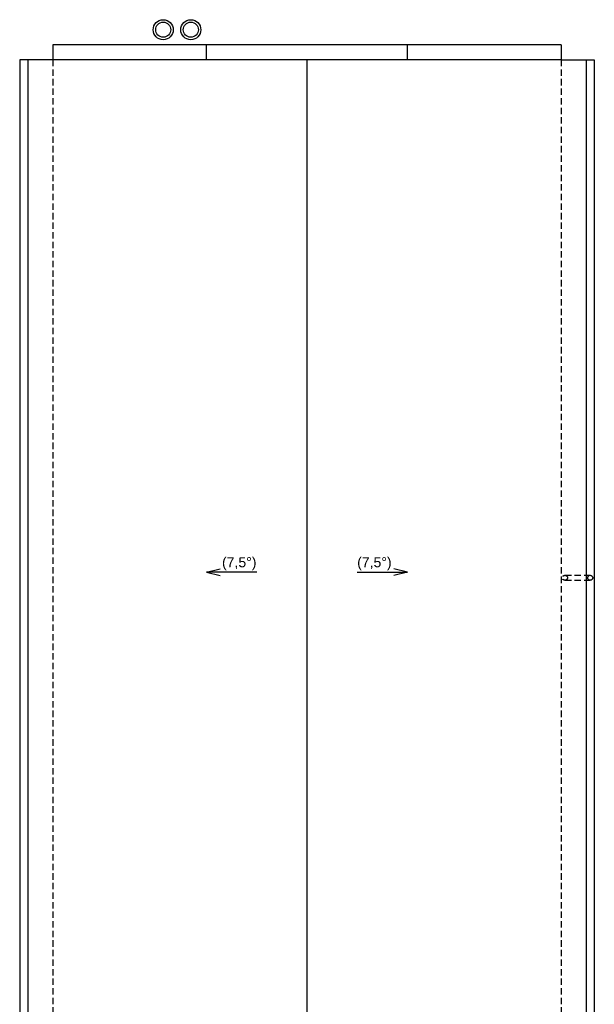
# Model space of a CAD drawing. Header units: millimetres. Extents: x 887082 to 1346431, y -219716 to -98064.
# Tile 37 of 37: x 1307790 to 1319240, y -159566 to -139966. Entities that reach past the tile are written whole.
import ezdxf
from ezdxf.enums import TextEntityAlignment as Align

# ---------------------------------------------------------------- set-up
doc = ezdxf.new("R2010")
doc.units = ezdxf.units.MM
doc.header["$LTSCALE"] = 10
doc.linetypes.add('DASHED', pattern=[19.05, 12.7, -6.35])
for name, color, linetype in [('CKSTENY_PODROVINOU', 7, 'Continuous'), ('CKSTENY_SKRYTE', 7, 'DASHED'), ('TP_klempířské_konstrukce', 142, 'Continuous')]:
    doc.layers.add(name, color=color, linetype=linetype)
doc.layers.add('CKTEXTY_MALE', color=3, linetype='Continuous', lineweight=25)
doc.layers.add('CKTEXTY_STREDNI', color=6, linetype='Continuous', lineweight=50)
doc.styles.add('TOP_ARIAL_CE', font='arial.ttf', dxfattribs={"height": 100})

# ---------------------------------------------------------------- blocks, each defined once
blk = doc.blocks.new('Šipky')
at = {"color": 0, "linetype": 'ByBlock', "lineweight": -2}
for p, q in [((-224.7, 0), (-79.5, 0)), ((224.7, 0), (102.9, 29.9)), ((224.7, 0), (102.9, -29.9)), ((-79.5, 0), (26.5, 0)), ((26.5, 0), (224.7, 0))]:
    blk.add_line(p, q, dxfattribs=at)

msp = doc.modelspace()

# ---------------------------------------------------------------- linework, layer by layer
at = {"layer": 'CKSTENY_PODROVINOU', "color": 252}
for p, q in [((1318580, -140466), (1308450, -140466)), ((1308450, -140466), (1308450, -140766)), ((1311515, -140766), (1311515, -140466)), ((1315515, -140766), (1315515, -140466)), ((1318580, -140466), (1318580, -140766)), ((1308450, -140766), (1307950, -140766)), ((1307950, -140766), (1307950, -161166)), ((1318580, -140766), (1308450, -140766)), ((1313515, -140766), (1313515, -161166)), ((1318580, -140766), (1319080, -140766)), ((1319080, -140766), (1319080, -161166))]:
    msp.add_line(p, q, dxfattribs=at)
for centre, radius in [((1310650, -140166), 200), ((1310650, -140166), 150), ((1311200, -140166), 200), ((1311200, -140166), 150)]:
    msp.add_circle(centre, radius, dxfattribs=at)
at = {"layer": 'CKSTENY_SKRYTE', "color": 252}
for p, q in [((1308450, -140766), (1308450, -161166)), ((1318580, -140766), (1318580, -161166))]:
    msp.add_line(p, q, dxfattribs=at)
at = {"layer": 'TP_klempířské_konstrukce', "color": 252}
for p, q in [((1307790, -140766), (1307790, -161166)), ((1307950, -140766), (1307790, -140766)), ((1319080, -140766), (1319240, -140766)), ((1319240, -140766), (1319240, -161166))]:
    msp.add_line(p, q, dxfattribs=at)
at = {"layer": 'TP_klempířské_konstrukce', "color": 252, "linetype": 'DASHED'}
for p, q in [((1318655, -151026), (1319160, -151026)), ((1318655, -151126), (1319160, -151126))]:
    msp.add_line(p, q, dxfattribs=at)
msp.add_circle((1318655, -151076), 50, dxfattribs=at)
at = {"layer": 'TP_klempířské_konstrukce', "color": 252}
msp.add_circle((1319160, -151076), 50, dxfattribs=at)

# ---------------------------------------------------------------- block references
at = {"layer": 'CKTEXTY_MALE', "color": 252, "yscale": 2.225127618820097, "zscale": 2.225127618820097}
for p, xscale, rotation in [((1312015, -150966), 2.225127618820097, 179.9999999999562), ((1315015, -150966), -2.225127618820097, 180)]:
    msp.add_blockref('Šipky', p, dxfattribs=dict(at, xscale=xscale, rotation=rotation))

# ---------------------------------------------------------------- texts
at = {"layer": 'CKTEXTY_STREDNI', "color": 252, "style": 'TOP_ARIAL_CE'}
for rotation, p in [(360, (1312165, -150766)), (0, (1314858, -150766))]:
    msp.add_text('(7,5°)', height=200, rotation=rotation, dxfattribs=at).set_placement(p, align=Align.MIDDLE_CENTER)

doc.saveas('drawing.dxf')
